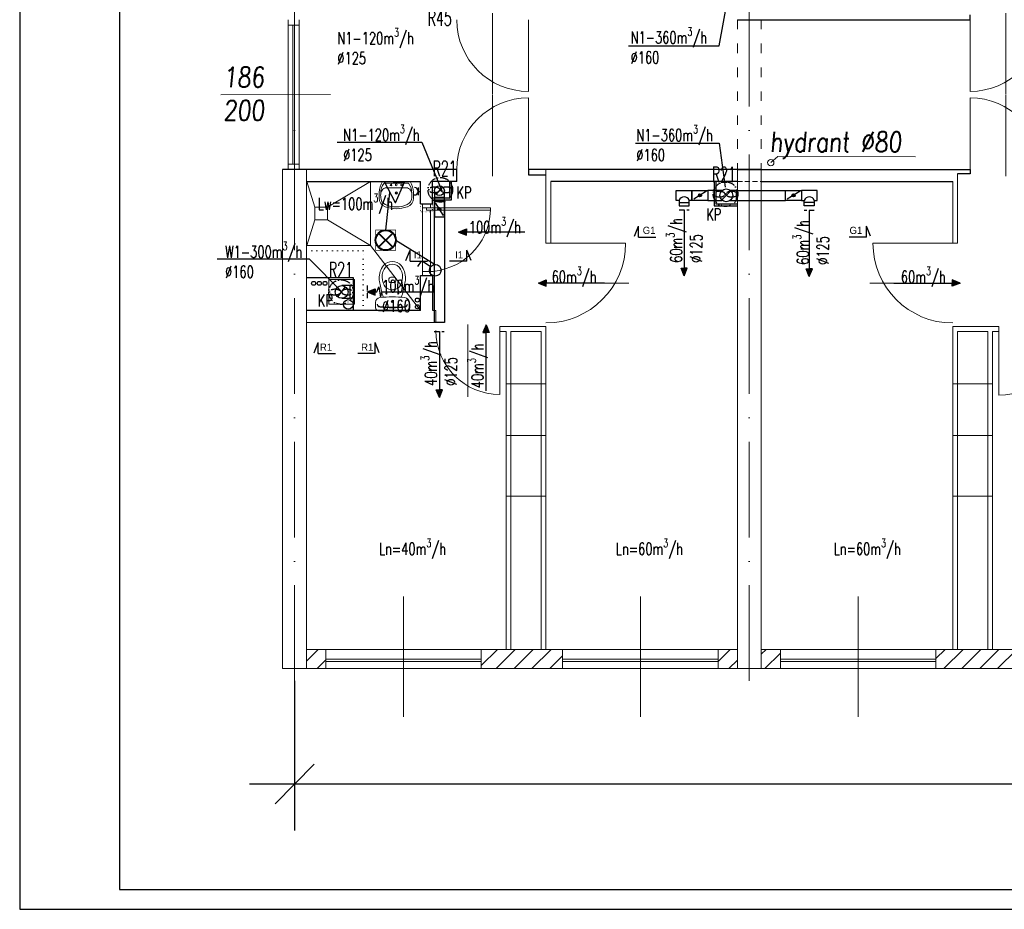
# Model space of a CAD drawing. Header units: millimetres. Extents: x -6513 to 30474, y -6915 to 65597.
# Tile 120 of 256: x -3136 to -1902, y 12377 to 13493. Entities that reach past the tile are written whole.
import ezdxf
from ezdxf.enums import TextEntityAlignment as Align

# ---------------------------------------------------------------- set-up
doc = ezdxf.new("R2010")
doc.units = ezdxf.units.MM
for name, pattern in [('ACAD_ISO03W100', [30, 12, -18]), ('ACAD_ISO10W100', [18, 12, -3, 0, -3]), ('DASHED', [19.05, 12.7, -6.35]), ('DOT', [6.35, 0, -6.35])]:
    doc.linetypes.add(name, pattern=pattern)
doc.layers.get('0').update_dxf_attribs({"color": 8})
for name, color, linetype in [('A200_General07', 8, 'Continuous'), ('A200_General08', 8, 'Continuous'), ('A270_text04', 8, 'Continuous'), ('A_obudowy', 8, 'Continuous'), ('DB_inst_pomocn', 8, 'Continuous'), ('DB_WM_nawiew-opis', 8, 'Continuous'), ('DB_WM_wywies-opis', 8, 'Continuous')]:
    doc.layers.add(name, color=color, linetype=linetype)
for name, color, linetype, lineweight in [('A_cienka', 8, 'Continuous', 5), ('A_linia przekroj', 8, 'Continuous', 25), ('A_osie', 8, 'ACAD_ISO10W100', 5), ('A_przerywana', 8, 'ACAD_ISO03W100', 5), ('A_widok', 8, 'Continuous', 13), ('A_Wymiary', 8, 'Continuous', 9), ('cieńkie', 8, 'Continuous', 9), ('DB-WM-nawiew-opis', 8, 'Continuous', 25), ('DB-WM-nawiew-opis-odnośnik', 8, 'Continuous', 30), ('DB-WM-wywiew-opis', 8, 'Continuous', 25), ('DB-WM-wywiew-opis-odnośnik', 8, 'Continuous', 30), ('DB_WM_nawiew', 8, 'Continuous', 30), ('DB_WM_wywiew', 8, 'Continuous', 30), ('DB_WM_ścianka nowa', 8, 'Continuous', 25), ('E_gniazda wtykowe', 1, 'Continuous', 30), ('E_oświetlenie', 1, 'Continuous', 30), ('E_technologia', 1, 'ACAD_ISO10W100', 30), ('noew ściany archwig', 8, 'Continuous', 9), ('R-TABELKA', 8, 'Continuous', 25), ('snitarne archwig nowe', 8, 'Continuous', 9), ('Stolarka ARCHWIG', 8, 'Continuous', 5), ('wyburzenia', 8, 'DOT', 20), ('Ściany ARCHWIG', 8, 'Continuous', 30)]:
    doc.layers.add(name, color=color, linetype=linetype, lineweight=lineweight)
doc.styles.add('BRH', font='txt')
doc.styles.add('ROMANSS', font='romans.shx', dxfattribs={"width": 0.8, "oblique": 5})
doc.styles.add('SIMPLEXD', font='SIMPLEX.SHX', dxfattribs={"width": 0.6})
doc.styles.get("Standard").update_dxf_attribs({"font": 'txt.shx', "width": 0.9})

# ---------------------------------------------------------------- blocks, each defined once
blk = doc.blocks.new('drzwi schem')
at = {"color": 252}
blk.add_line((0, 0), (0, 1), dxfattribs=at)
at = {"color": 252, "ltscale": 10}
blk.add_line((0.5, -0.093), (0.5, 1.04), dxfattribs=at)
at = {"color": 252}
blk.add_arc((0, 0), 1, 0, 90, dxfattribs=at)
blk = doc.blocks.new('klop oli 2')
at = {"layer": 'snitarne archwig nowe', "color": 252}
for p, q in [((0, 17.2), (0, 0)), ((3.8, 20.9), (10.5, 20.9)), ((0, -17.2), (0, 0)), ((3.8, 0), (3.8, 1)), ((3.8, 0), (3.8, -1)), ((38.9, 4.5), (37, 4.5)), ((38.9, -4.5), (37, -4.5)), ((3.8, -20.9), (10.5, -20.9))]:
    blk.add_line(p, q, dxfattribs=at)
for centre, radius in [((11.5, 0), 1.27), ((11.5, 0), 1.27), ((21.6, 7.5), 0.706), ((21.6, -7.5), 0.706)]:
    blk.add_circle(centre, radius, dxfattribs=at)
for centre, radius, start, end in [((3.8, 17.2), 3.76, 90, 180), ((144.9, 0), 141.2, 173.7281, 180), ((144.9, 0), 140.5, 173.6694, 180), ((8.4, 15), 3.76, 90, 173.7281), ((9, 15.1), 3.76, 100.2428, 173.7859), ((10.5, 14.9), 6.02, 6.7931, 90), ((-114.7, 0), 132.1, 0, 6.7931), ((80, -215.2), 235.3, 101.5744, 105.544), ((43.1, -10.6), 23.5, 101.6195, 117.4027), ((44.8, -39.8), 56.5, 94.3794, 102.2907), ((42.4, -7.4), 20.3, 60.8839, 101.6195), ((41.4, -8), 24.5, 51.2869, 92.3028), ((144.9, 0), 141.2, 180, 186.2719), ((144.9, 0), 140.5, 180, 186.3306), ((-114.7, 0), 132.1, 353.2069, 0), ((43.3, 0), 16.9, 173.7581, 180), ((43.3, 0), 16.9, 180, 186.2419), ((37.3, 0.7), 10.9, 117.4027, 173.7581), ((63.6, 0), 28.2, 173.3508, 180), ((63.6, 0), 28.2, 180, 186.6492), ((37, 3.1), 1.41, 90, 173.3508), ((38.9, 1.7), 2.82, 36.8699, 90), ((36.6, 0), 5.65, 0, 36.8699), ((36.6, 0), 5.65, 323.1301, 0), ((46.6, 0), 11.8, 0, 60.8839), ((46.6, 0), 11.8, 299.1161, 0), ((46.6, 0), 15.1, 0, 47.5638), ((46.6, 0), 15.1, 312.4362, 0), ((80, 215.2), 235.3, 254.456, 258.4256), ((37.3, -0.7), 10.9, 186.2419, 242.5973), ((43.1, 10.6), 23.5, 242.5973, 258.3805), ((37, -3.1), 1.41, 186.6492, 270), ((42.4, 7.4), 20.3, 258.3805, 299.1161), ((38.9, -1.7), 2.82, 270, 323.1301), ((41.4, 8), 24.5, 267.6972, 308.7131), ((3.8, -17.2), 3.76, 180, 270), ((8.4, -15), 3.76, 186.2719, 270), ((9, -15.1), 3.76, 186.2141, 259.7572), ((10.5, -14.9), 6.02, 270, 353.2069), ((44.8, 39.8), 56.5, 257.7093, 265.6206)]:
    blk.add_arc(centre, radius, start, end, dxfattribs=at)
blk = doc.blocks.new('umywalka oli2')
at = {"layer": 'snitarne archwig nowe', "color": 252}
for p, q in [((0, 17.6), (0, 0)), ((2, 15.4), (2, 0)), ((20.9, 21.6), (13.7, 21.6)), ((0, 0), (0, -17.6)), ((2, 0), (2, -15.4)), ((7.9, 0), (7.9, 10.8)), ((7.9, -10.8), (7.9, 0)), ((13.7, -21.6), (20.9, -21.6))]:
    blk.add_line(p, q, dxfattribs=at)
for centre, radius in [((4.1, 0), 1.11), ((4.5, 6.6), 0.994), ((14.5, 0), 1.48), ((14.5, 0), 0.946), ((4.5, -6.6), 0.994)]:
    blk.add_circle(centre, radius, dxfattribs=at)
for centre, radius, start, end in [((15.6, -9.9), 31.5, 93.3155, 119.5931), ((14.2, -1.1), 20.5, 88.5847, 126.5008), ((15.3, 12), 7.48, 91.7023, 188.8292), ((17.3, -1.9), 21.5, 82.9063, 97.0937), ((20.4, 10.2), 9.2, 23.1986, 92.7468), ((20.2, 9.5), 12.2, 20.9395, 86.4287), ((-1.2, 0), 33.1, 360, 24.6987), ((-3.2, 0), 37.4, 360, 21.6896), ((-1.2, 0), 33.1, 335.3013, 0), ((-3.2, 0), 37.4, 338.3104, 0), ((15.3, -12), 7.48, 171.1708, 268.2977), ((15.6, 9.9), 31.5, 240.4069, 266.6845), ((14.2, 1.1), 20.5, 233.4992, 271.4153), ((17.3, 1.9), 21.5, 262.9063, 277.0937), ((20.4, -10.2), 9.2, 267.2532, 336.8014), ((20.2, -9.5), 12.2, 273.5713, 339.0605)]:
    blk.add_arc(centre, radius, start, end, dxfattribs=at)
blk = doc.blocks.new('A$C2355049C')
at = {"layer": 'DB-WM-nawiew-opis-odnośnik'}
h = blk.add_hatch(color=256, dxfattribs=at)
h.paths.add_polyline_path([(0, -9.8), (3.9, -9.8), (0, 0)])
h.paths.add_polyline_path([(0, 0), (-3.9, -9.8), (0, -9.8)])
at = {"layer": 'DB-WM-nawiew-opis-odnośnik', "flags": 128}
for points in [[(0, 0), (-3.9, -9.8), (0, -9.8)], [(0, -82.9), (0, 0)], [(0, 0), (3.9, -9.8), (0, -9.8)]]:
    blk.add_lwpolyline(points, dxfattribs=at)
blk = doc.blocks.new('A$C620C4C60')
at = {"layer": 'DB-WM-wywiew-opis-odnośnik'}
h = blk.add_hatch(color=256, dxfattribs=at)
h.paths.add_polyline_path([(0, 0), (9.8, 3.9), (9.8, 0)])
h.paths.add_polyline_path([(9.8, 0), (9.8, -3.9), (0, 0)])
at = {"layer": 'DB-WM-wywiew-opis-odnośnik', "flags": 128}
for points in [[(0, 0), (9.8, 3.9), (9.8, 0)], [(0, 0), (12.1, 0)], [(0, 0), (9.8, -3.9), (9.8, 0)], [(12.1, 0), (14.4, -6.5), (16.6, 6.4), (18.9, 0)], [(18.9, 0), (82.9, 0)]]:
    blk.add_lwpolyline(points, dxfattribs=at)
blk = doc.blocks.new('A$C21C24CF4')
at = {"layer": 'DB_WM_nawiew'}
h = blk.add_hatch(color=256, dxfattribs=at)
edge = h.paths.add_edge_path()
edge.add_arc((10, -6.2), 2, 0, 360)
for points in [[(20, 0), (0, 0), (0, -12.5), (20, -12.5)], [(1.8, -11.4), (17.9, -1.3)]]:
    blk.add_lwpolyline(points, dxfattribs=at)
blk.add_circle((10, -6.2), 2, dxfattribs=at)
blk = doc.blocks.new('Sect Mk right')
at = {"layer": 'A200_General07', "color": 1}
for p, q in [((0.29, 7.48), (3.92, 6.01)), ((0, 6.01), (0, -0.21)), ((0, 6.01), (3.92, 6.01))]:
    blk.add_line(p, q, dxfattribs=at)
at = {"layer": 'A270_text04', "color": 0, "style": 'BRH'}
blk.add_attdef('-', text='', height=4.51, dxfattribs=at).set_placement((1.77, 1.49), align=Align.MIDDLE)
blk = doc.blocks.new('gw1')
at = {"layer": 'E_gniazda wtykowe'}
for p, q in [((99083.8, 55839.3), (99080.1, 55839.3)), ((99083.8, 55833.1), (99083.8, 55845.4))]:
    blk.add_line(p, q, dxfattribs=at)
blk.add_arc((99089.8, 55839), 6.04, 87.7958, 267.7958, dxfattribs=at)
blk = doc.blocks.new('raster')
at = {"layer": 'E_oświetlenie', "lineweight": 40}
for p, q in [((-21.2, 21.2), (21.2, -21.2)), ((21.2, 21.2), (-21.2, -21.2))]:
    blk.add_line(p, q, dxfattribs=at)
at = {"layer": 'E_oświetlenie', "const_width": 2}
blk.add_lwpolyline([(-30, -30), (30, -30), (30, 30), (-30, 30)], close=True, dxfattribs=at)
at = {"layer": 'E_oświetlenie', "lineweight": 40}
blk.add_circle((0, 0), 30, dxfattribs=at)

msp = doc.modelspace()

# ---------------------------------------------------------------- hatches: boundary and pattern name
at = {"layer": 'A_Wymiary'}
h = msp.add_hatch(dxfattribs=at)
h.set_pattern_fill('ANSI31', color=256, scale=5, style=0)
h.set_pattern_definition([(45, (-3028.741, 9584.855), (-11.22532, 11.22532), [])])
h.paths.add_polyline_path([(-2752.446, 12703.092), (-2776.446, 12703.092), (-2776.446, 12679.092), (-2752.446, 12679.092)])
h.paths.add_polyline_path([(-2455.446, 12703.092), (-2557.446, 12703.092), (-2557.446, 12679.092), (-2455.446, 12679.092)])
h.paths.add_polyline_path([(-2236.446, 12703.092), (-2260.446, 12703.092), (-2260.446, 12679.092), (-2236.446, 12679.092)])
h.paths.add_polyline_path([(-2182.446, 12703.092), (-2206.446, 12703.092), (-2206.446, 12679.092), (-2182.446, 12679.092)])
h.paths.add_polyline_path([(-1885.446, 12703.092), (-1987.446, 12703.092), (-1987.446, 12679.092), (-1885.446, 12679.092)])
h.paths.add_polyline_path([(-1315.446, 12703.092), (-1417.446, 12703.092), (-1417.446, 12679.934), (-1315.446, 12679.934)])
h.paths.add_polyline_path([(-1612.446, 12703.092), (-1636.446, 12703.092), (-1636.446, 12679.092), (-1612.446, 12679.092)])
h.paths.add_polyline_path([(-1666.446, 12703.092), (-1690.446, 12703.092), (-1690.446, 12679.092), (-1666.446, 12679.092)])
at = {"layer": 'DB_WM_nawiew'}
h = msp.add_hatch(color=256, dxfattribs=at)
edge = h.paths.add_edge_path()
edge.add_arc((-2283.289, 13272.727), 2, 0, 360)
h = msp.add_hatch(color=256, dxfattribs=at)
edge = h.paths.add_edge_path()
edge.add_arc((-2166.078, 13272.727), 2, 0, 360)

# ---------------------------------------------------------------- linework, layer by layer
at = {"layer": 'A_cienka'}
for p, q in [((-2799.544, 13493.092), (-2799.544, 13305.092)), ((-2785.544, 13493.092), (-2785.544, 13305.092)), ((-2799.544, 13486.195), (-2785.544, 13486.195)), ((-2793.544, 13486.195), (-2793.544, 13311.989)), ((-2791.544, 13486.195), (-2791.544, 13311.989)), ((-2883.874, 13398.971), (-2746.361, 13399.092)), ((-2185.849, 13321.301), (-2194.506, 13313.759)), ((-2012.938, 13321.059), (-2185.849, 13321.301)), ((-2799.544, 13311.989), (-2785.544, 13311.989)), ((-2476.446, 13036.387), (-2526.446, 13036.387)), ((-1966.446, 13036.387), (-1916.446, 13036.387)), ((-2476.446, 12971.578), (-2526.446, 12971.578)), ((-1966.446, 12971.578), (-1916.446, 12971.578)), ((-2476.446, 12895.497), (-2526.446, 12895.497)), ((-1966.446, 12895.497), (-1916.446, 12895.497)), ((-2776.446, 12703.092), (-2236.446, 12703.092)), ((-2206.446, 12703.092), (-1666.446, 12703.092)), ((-2557.446, 12691.092), (-2752.446, 12691.092)), ((-2455.446, 12691.092), (-2260.446, 12691.092)), ((-1987.446, 12691.092), (-2182.446, 12691.092)), ((-2776.446, 12679.092), (2360.554, 12679.092)), ((-2776.446, 12679.092), (7544.554, 12679.092)), ((-2557.446, 12688.092), (-2752.446, 12688.092)), ((-2455.446, 12688.092), (-2260.446, 12688.092)), ((-1987.446, 12688.092), (-2182.446, 12688.092))]:
    msp.add_line(p, q, dxfattribs=at)
at = {"layer": 'A_cienka', "ltscale": 10}
for p, q in [((-2654.946, 12618.693), (-2654.946, 12769.49)), ((-2357.946, 12618.693), (-2357.946, 12769.49)), ((-2084.946, 12618.693), (-2084.946, 12769.49))]:
    msp.add_line(p, q, dxfattribs=at)
at = {"layer": 'A_cienka'}
msp.add_circle((-2194.506, 13313.759), 4, dxfattribs=at)
at = {"layer": 'A_linia przekroj'}
for p, q in [((-2236.446, 13493.092), (-1944.661, 13493.092)), ((-1944.661, 13493.092), (-1944.661, 13499.092)), ((-2776.446, 13305.092), (-2806.446, 13305.092)), ((-2587.981, 13305.092), (-2776.446, 13305.092)), ((-2587.981, 13290.092), (-2587.981, 13305.092)), ((-2206.446, 13305.092), (-2498.232, 13305.092)), ((-2498.232, 13305.092), (-2498.232, 13298.577)), ((-2498.232, 13298.577), (-2476.446, 13298.577)), ((-2236.446, 13305.092), (-1944.661, 13305.092)), ((-1944.661, 13299.588), (-1960.446, 13299.588)), ((-1944.661, 13305.092), (-1944.661, 13299.588)), ((-2587.981, 13290.092), (-2618.446, 13290.092)), ((-2236.446, 13290.092), (-2470.446, 13290.092)), ((-2206.446, 13290.092), (-1966.446, 13290.092))]:
    msp.add_line(p, q, dxfattribs=at)
at = {"layer": 'A_obudowy', "linetype": 'ByBlock'}
for p, q in [((-2597.378, 13290.092), (-2597.378, 13269.092)), ((-2595.378, 13290.092), (-2595.378, 13266.592)), ((-2265.289, 13290.092), (-2265.289, 13259.735)), ((-2263.289, 13290.092), (-2263.289, 13262.235)), ((-2597.378, 13269.092), (-2618.446, 13269.092)), ((-2595.378, 13266.592), (-2618.446, 13266.592)), ((-2265.289, 13259.735), (-2236.446, 13259.735)), ((-2263.289, 13262.235), (-2236.446, 13262.235))]:
    msp.add_line(p, q, dxfattribs=at)
at = {"layer": 'A_osie', "ltscale": 10}
for p, q in [((-2791.446, 12663.649), (-2791.446, 14415.708)), ((-2221.446, 12663.649), (-2221.446, 14415.708))]:
    msp.add_line(p, q, dxfattribs=at)
at = {"layer": 'A_osie', "color": 252, "ltscale": 10}
msp.add_line((-2791.446, 12663.649), (-2791.446, 14177.457), dxfattribs=at)
msp.add_line((-2791.446, 12663.649), (-2791.446, 14177.457), dxfattribs=at)
at = {"layer": 'A_przerywana'}
for p, q in [((-2236.446, 13493.092), (-2236.446, 13305.092)), ((-2206.446, 13493.092), (-2206.446, 13305.092))]:
    msp.add_line(p, q, dxfattribs=at)
at = {"layer": 'A_przerywana', "color": 252}
for p, q in [((-2236.446, 13493.092), (-2236.446, 13305.092)), ((-2236.446, 13493.092), (-2236.446, 13305.092)), ((-2206.446, 13493.092), (-2206.446, 13305.092)), ((-2206.446, 13493.092), (-2206.446, 13305.092))]:
    msp.add_line(p, q, dxfattribs=at)
at = {"layer": 'A_przerywana', "linetype": 'DASHED', "ltscale": 0.5}
msp.add_line((-2236.446, 13290.092), (-2206.446, 13290.092), dxfattribs=at)
at = {"layer": 'A_widok', "ltscale": 5}
for p, q in [((-2806.446, 12679.092), (-2806.446, 13305.092)), ((-2776.446, 12679.092), (-2776.446, 13305.092)), ((-2476.446, 13305.092), (-2476.446, 13212.676)), ((-2236.446, 13305.092), (-2236.446, 13036.435)), ((-2206.446, 13305.092), (-2206.446, 13036.435)), ((-1960.446, 13299.588), (-1960.446, 13212.676)), ((-2470.446, 13290.092), (-2470.446, 13212.676)), ((-1966.446, 13290.092), (-1966.446, 13212.676)), ((-2476.446, 13212.676), (-2470.446, 13212.676)), ((-1966.446, 13212.676), (-1960.446, 13212.676)), ((-2236.446, 12679.092), (-2236.446, 13185.092)), ((-2206.446, 12679.092), (-2206.446, 13185.092)), ((-2614.353, 13128.092), (-2618.306, 13128.092)), ((-2614.353, 13113.092), (-2614.353, 13128.092)), ((-2614.353, 13113.092), (-2776.446, 13113.092)), ((-2476.446, 13108.092), (-2534.353, 13108.092)), ((-2534.353, 13108.092), (-2534.353, 13102.092)), ((-2526.446, 13102.092), (-2534.353, 13102.092)), ((-2526.446, 12703.092), (-2526.446, 13102.092)), ((-2520.446, 12703.092), (-2520.446, 13102.092)), ((-2482.446, 13102.092), (-2520.446, 13102.092)), ((-2482.446, 12703.092), (-2482.446, 13102.092)), ((-2476.446, 12703.092), (-2476.446, 13108.092)), ((-1966.446, 12703.092), (-1966.446, 13108.092)), ((-1966.446, 13108.092), (-1908.54, 13108.092)), ((-1960.446, 12703.092), (-1960.446, 13102.092)), ((-1960.446, 13102.092), (-1922.446, 13102.092)), ((-1922.446, 12703.092), (-1922.446, 13102.092)), ((-1916.446, 12703.092), (-1916.446, 13102.092)), ((-1916.446, 13102.092), (-1908.54, 13102.092)), ((-1908.54, 13108.092), (-1908.54, 13102.092)), ((-2806.446, 12679.092), (-2776.446, 12679.092)), ((-2236.446, 12679.092), (-2206.446, 12679.092))]:
    msp.add_line(p, q, dxfattribs=at)
at = {"layer": 'A_widok', "color": 252, "ltscale": 5}
msp.add_line((-2806.446, 12679.092), (-2776.446, 12679.092), dxfattribs=at)
at = {"layer": 'A_widok', "ltscale": 5}
for points in [[(-2776.446, 12703.092), (-2752.446, 12703.092), (-2752.446, 12679.092), (-2776.446, 12679.092)], [(-2557.446, 12679.092), (-2455.446, 12679.092), (-2455.446, 12703.092), (-2557.446, 12703.092)], [(-2236.446, 12703.092), (-2260.446, 12703.092), (-2260.446, 12679.092), (-2236.446, 12679.092)], [(-2206.446, 12703.092), (-2182.446, 12703.092), (-2182.446, 12679.092), (-2206.446, 12679.092)], [(-1987.446, 12679.092), (-1885.446, 12679.092), (-1885.446, 12703.092), (-1987.446, 12703.092)]]:
    msp.add_lwpolyline(points, close=True, dxfattribs=at)
at = {"layer": 'cieńkie'}
for p, q in [((-2748.446, 13167.092), (-2716.446, 13167.092)), ((-2748.446, 13136.092), (-2748.446, 13167.092)), ((-2745.946, 13167.092), (-2718.946, 13167.092)), ((-2716.446, 13167.092), (-2716.446, 13136.092)), ((-2716.446, 13136.092), (-2716.446, 13150.092)), ((-2748.446, 13136.092), (-2734.446, 13136.092)), ((-2716.446, 13136.092), (-2748.446, 13136.092)), ((-2739.446, 13136.092), (-2725.446, 13136.092))]:
    msp.add_line(p, q, dxfattribs=at)
at = {"layer": 'DB-WM-nawiew-opis'}
for points in [[(-2372.7, 13460.184), (-2259.295, 13460.184), (-2248.446, 13520.092)], [(-2737.986, 13339.295), (-2632.114, 13339.295), (-2606.946, 13278.592)], [(-2364.144, 13337.999), (-2259.295, 13337.999), (-2251.639, 13283.086)]]:
    msp.add_lwpolyline(points, dxfattribs=at)
at = {"layer": 'DB-WM-wywiew-opis'}
msp.add_lwpolyline([(-2888.682, 13192.919), (-2773.287, 13192.919), (-2732.446, 13151.592)], dxfattribs=at)
at = {"layer": 'DB_inst_pomocn'}
for centre, radius in [((-2767.576, 13162.38), 2.5), ((-2760.519, 13162.38), 2.5), ((-2753.349, 13162.38), 2.5), ((-2724.191, 13135.901), 6)]:
    msp.add_circle(centre, radius, dxfattribs=at)
at = {"layer": 'DB_WM_nawiew'}
for points in [[(-2613.815, 13273.683), (-2605.741, 13283.215)], [(-2613.815, 13273.683), (-2605.741, 13283.215)], [(-2616.196, 13278.592), (-2616.196, 13270.586), (-2603.696, 13270.586)], [(-2616.196, 13273.598), (-2616.196, 13265.592), (-2603.696, 13265.592)], [(-2603.696, 13270.586), (-2603.696, 13278.592)], [(-2603.696, 13265.592), (-2603.696, 13273.598)], [(-2312.989, 13278.977), (-2293.289, 13278.977), (-2293.289, 13266.477), (-2296.889, 13266.477)], [(-2309.389, 13266.477), (-2312.989, 13266.477), (-2312.989, 13278.977)], [(-2273.289, 13266.477), (-2293.289, 13266.477), (-2293.289, 13278.977), (-2273.289, 13278.977)], [(-2275.06, 13277.87), (-2291.181, 13267.794)], [(-2263.289, 13278.977), (-2273.289, 13278.977), (-2273.289, 13266.477), (-2255.283, 13266.477)], [(-2255.283, 13278.977), (-2263.289, 13278.977), (-2263.289, 13266.477)], [(-2256.051, 13267.177), (-2244.527, 13278.277)], [(-2245.295, 13266.477), (-2237.289, 13266.477), (-2237.289, 13278.977), (-2245.295, 13278.977)], [(-2237.289, 13278.977), (-2176.078, 13278.977)], [(-2156.078, 13266.477), (-2176.078, 13266.477), (-2176.078, 13278.977), (-2156.078, 13278.977)], [(-2157.849, 13277.87), (-2173.97, 13267.794)], [(-2136.378, 13278.977), (-2156.078, 13278.977), (-2156.078, 13266.477), (-2152.478, 13266.477)], [(-2139.978, 13266.477), (-2136.378, 13266.477), (-2136.378, 13278.977)], [(-2603.696, 13265.592), (-2603.696, 13113.092), (-2616.196, 13113.092), (-2616.196, 13265.592)], [(-2616.196, 13265.592), (-2603.696, 13265.592)], [(-2309.389, 13266.477), (-2309.389, 13263.727), (-2296.889, 13263.727), (-2296.889, 13266.477)], [(-2309.389, 13265.102), (-2309.389, 13259.735), (-2296.889, 13259.735), (-2296.889, 13265.102)], [(-2237.289, 13266.477), (-2176.078, 13266.477)], [(-2139.978, 13266.477), (-2139.978, 13263.727), (-2152.478, 13263.727), (-2152.478, 13266.477)], [(-2139.978, 13263.727), (-2139.978, 13259.735), (-2152.478, 13259.735), (-2152.478, 13263.727)]]:
    msp.add_lwpolyline(points, dxfattribs=at)
at = {"layer": 'DB_WM_nawiew', "linetype": 'DASHED', "ltscale": 0.5}
for points in [[(-2309.389, 13254.735), (-2296.889, 13254.735)], [(-2139.978, 13253.727), (-2152.478, 13253.727)], [(-2616.301, 13101.878), (-2603.801, 13101.878)]]:
    msp.add_lwpolyline(points, dxfattribs=at)
at = {"layer": 'DB_WM_nawiew'}
for centre in [(-2283.289, 13272.727), (-2166.078, 13272.727)]:
    msp.add_circle(centre, 2, dxfattribs=at)
for centre in [(-2303.139, 13264.247), (-2146.228, 13264.247)]:
    msp.add_arc(centre, 6.636, 19.636833, 160.363167, dxfattribs=at)
at = {"layer": 'DB_WM_wywies-opis'}
for p, q in [((-2815.913, 12509.675), (-2766.98, 12559.165)), ((-2847.854, 12534.42), (115.444, 12534.42))]:
    msp.add_line(p, q, dxfattribs=at)
msp.add_lwpolyline([(-2791.446, 12663.649), (-2791.446, 12475.933)], dxfattribs=at)
at = {"layer": 'DB_WM_wywiew'}
for points in [[(-2737.37, 13145.287), (-2727.523, 13157.897)], [(-2732.446, 13143.592), (-2721.646, 13143.592), (-2721.646, 13159.592), (-2732.446, 13159.592)], [(-2722.646, 13159.592), (-2717.646, 13159.592), (-2717.646, 13143.592), (-2722.646, 13143.592)]]:
    msp.add_lwpolyline(points, dxfattribs=at)
at = {"layer": 'DB_WM_wywiew', "linetype": 'DASHED', "ltscale": 0.5}
msp.add_lwpolyline([(-2700.418, 13159.592), (-2700.418, 13143.592)], dxfattribs=at)
at = {"layer": 'DB_WM_wywiew', "color": 240}
for centre, radius in [((-2609.946, 13278.592), 6.25), ((-2250.289, 13272.727), 8), ((-2250.289, 13272.727), 8)]:
    msp.add_circle(centre, radius, dxfattribs=at)
at = {"layer": 'DB_WM_wywiew', "color": 1}
msp.add_circle((-2732.446, 13151.592), 8, dxfattribs=at)
at = {"layer": 'DB_WM_ścianka nowa'}
msp.add_lwpolyline([(-2717.646, 13128.092), (-2717.646, 13169.092), (-2776.446, 13169.092)], dxfattribs=at)
at = {"layer": 'E_oświetlenie'}
for p, q in [((-2665.129, 13263.479), (-2678.67, 13289.532)), ((-2653.886, 13289.177), (-2678.67, 13289.532)), ((-2665.129, 13263.479), (-2678.67, 13289.532)), ((-2653.886, 13289.177), (-2678.67, 13289.532)), ((-2665.129, 13263.479), (-2653.886, 13289.177)), ((-2665.129, 13263.479), (-2653.886, 13289.177)), ((-2677.282, 13229.089), (-2671.899, 13276.506)), ((-2677.282, 13229.089), (-2671.899, 13276.506)), ((-2664.682, 13216.489), (-2615.102, 13186.08)), ((-2664.682, 13216.489), (-2615.102, 13186.08)), ((-2632.746, 13190.058), (-2637.447, 13183.282)), ((-2632.746, 13190.058), (-2637.447, 13183.282)), ((-2621.061, 13182.918), (-2631.353, 13190.058)), ((-2621.061, 13182.918), (-2631.353, 13190.058))]:
    msp.add_line(p, q, dxfattribs=at)
at = {"layer": 'E_oświetlenie', "const_width": 1.05}
msp.add_lwpolyline([(-2678.67, 13289.532), (-2665.129, 13263.479), (-2653.886, 13289.177)], close=True, dxfattribs=at)
msp.add_lwpolyline([(-2678.67, 13289.532), (-2665.129, 13263.479), (-2653.886, 13289.177)], close=True, dxfattribs=at)
at = {"layer": 'E_oświetlenie'}
msp.add_circle((-2615.102, 13178.785), 7.252, dxfattribs=at)
msp.add_circle((-2615.102, 13178.785), 7.252, dxfattribs=at)
at = {"layer": 'E_technologia'}
for p, q in [((-2610.006, 13281.077), (-2607.602, 13278.298)), ((-2607.602, 13281.077), (-2610.006, 13278.298)), ((-2252.389, 13275.685), (-2249.985, 13272.906)), ((-2249.985, 13275.685), (-2252.389, 13272.906)), ((-2734.373, 13152.785), (-2731.969, 13150.006)), ((-2731.969, 13152.785), (-2734.373, 13150.006))]:
    msp.add_line(p, q, dxfattribs=at)
for centre in [(-2608.804, 13279.688), (-2251.187, 13274.296), (-2733.171, 13151.395)]:
    msp.add_circle(centre, 15.427, dxfattribs=at)
for centre, start_param, end_param in [((-2616.431, 13279.688), 3.54986568, 9.01650493), ((-2601.177, 13279.688), 0.40827303, 5.87491228), ((-2258.814, 13274.296), 3.54986568, 9.01650493), ((-2243.56, 13274.296), 0.40827303, 5.87491228), ((-2740.798, 13151.395), 3.54986568, 9.01650493), ((-2725.544, 13151.395), 0.40827303, 5.87491228)]:
    msp.add_ellipse(centre, major_axis=(-7, 0), ratio=0.5, start_param=start_param, end_param=end_param, dxfattribs=at)
at = {"layer": 'R-TABELKA'}
for p, q in [((-3136.084, 14427.247), (-3136.084, 12377.163)), ((-3011.084, 14402.247), (-3011.084, 12402.163)), ((-3011.084, 12402.163), (8302.828, 12402.163)), ((-3136.084, 12377.163), (8327.828, 12377.163))]:
    msp.add_line(p, q, dxfattribs=at)
at = {"layer": 'snitarne archwig nowe'}
for points in [[(-2776.446, 13209.936), (-2696.29, 13209.936), (-2696.29, 13290.092)], [(-2766.29, 13257.936), (-2776.29, 13289.936)], [(-2750.29, 13257.936), (-2696.29, 13289.936)], [(-2766.29, 13241.936), (-2776.29, 13209.936)], [(-2750.29, 13241.936), (-2696.29, 13209.936)], [(-2696.29, 13209.936), (-2633.446, 13128.092)]]:
    msp.add_lwpolyline(points, dxfattribs=at)
msp.add_lwpolyline([(-2766.29, 13241.936), (-2750.29, 13241.936), (-2750.29, 13257.936), (-2766.29, 13257.936)], close=True, dxfattribs=at)
at = {"layer": 'Stolarka ARCHWIG'}
for p, q in [((-2625.946, 13254.092), (-2625.946, 13257.092)), ((-2625.946, 13257.092), (-2545.946, 13257.092)), ((-2545.946, 13257.092), (-2545.946, 13254.092)), ((-2545.946, 13254.092), (-2625.946, 13254.092))]:
    msp.add_line(p, q, dxfattribs=at)
for points in [[(-2625.946, 13262.092), (-2630.946, 13262.092), (-2630.946, 13257.092), (-2620.946, 13257.092), (-2620.946, 13262.092), (-2628.446, 13262.092)], [(-2630.946, 13176.975), (-2630.946, 13256.975)], [(-2620.946, 13253.975), (-2620.946, 13176.975)], [(-2625.946, 13177.092), (-2630.946, 13177.092), (-2630.946, 13172.092), (-2620.946, 13172.092), (-2620.946, 13177.092), (-2628.446, 13177.092)], [(-2625.946, 13177.092), (-2630.946, 13177.092), (-2630.946, 13172.092), (-2620.946, 13172.092), (-2620.946, 13177.092), (-2628.446, 13177.092)]]:
    msp.add_lwpolyline(points, dxfattribs=at)
msp.add_arc((-2625.292, 13256.471), 79.382, 269.527921, 358.282698, dxfattribs=at)
at = {"layer": 'wyburzenia'}
for p, q in [((-2705.446, 13203.092), (-2776.446, 13203.092)), ((-2705.446, 13128.092), (-2705.446, 13203.092))]:
    msp.add_line(p, q, dxfattribs=at)
at = {"layer": 'wyburzenia', "ltscale": 0.2}
msp.add_lwpolyline([(-2633.446, 13262.092), (-2618.446, 13262.092), (-2618.446, 13252.092), (-2633.446, 13252.092)], close=True, dxfattribs=at)
at = {"layer": 'Ściany ARCHWIG'}
for p, q in [((-2776.446, 13290.092), (-2633.446, 13290.092)), ((-2633.446, 13262.092), (-2633.446, 13290.092)), ((-2618.446, 13262.092), (-2618.446, 13290.092)), ((-2633.446, 13262.092), (-2618.446, 13262.092)), ((-2633.446, 13262.092), (-2618.446, 13262.092)), ((-2633.446, 13128.092), (-2633.446, 13172.092)), ((-2633.446, 13172.092), (-2618.446, 13172.092)), ((-2633.446, 13172.092), (-2618.446, 13172.092)), ((-2633.446, 13172.092), (-2618.446, 13172.092)), ((-2618.446, 13172.092), (-2618.446, 13128.092)), ((-2633.446, 13128.092), (-2776.446, 13128.092))]:
    msp.add_line(p, q, dxfattribs=at)
for centre in [(-2637.596, 13141.438), (-2637.596, 13132.921)]:
    msp.add_circle(centre, 2.5, dxfattribs=at)

# ---------------------------------------------------------------- block references
at = {"layer": 'A200_General08'}
ref = msp.add_blockref('Sect Mk right', (-2339.374, 13220.326), dxfattribs=dict(at, xscale=3.5, yscale=3.5, zscale=3.5, rotation=90))
ref.add_attrib('-', 'G1', dxfattribs={"layer": 'A270_text04', "color": 7, "height": 9, "style": 'BRH'}).set_placement((-2347.079, 13228.837), align=Align.MIDDLE)
ref = msp.add_blockref('Sect Mk right', (-2095.529, 13220.326), dxfattribs=dict(at, xscale=-3.5, yscale=3.5, zscale=3.5, rotation=270))
ref.add_attrib('-', 'G1', dxfattribs={"layer": 'A270_text04', "color": 7, "height": 9, "style": 'BRH'}).set_placement((-2087.824, 13228.837), align=Align.MIDDLE)
ref = msp.add_blockref('Sect Mk right', (-2625.692, 13190.152), dxfattribs=dict(at, xscale=3.5, yscale=3.5, zscale=3.5, rotation=90.00000000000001))
ref.add_attrib('-', 'I1', dxfattribs={"layer": 'A270_text04', "color": 7, "height": 9, "style": 'BRH'}).set_placement((-2636.906, 13198.172), align=Align.MIDDLE)
ref = msp.add_blockref('Sect Mk right', (-2596.375, 13190.152), dxfattribs=dict(at, xscale=-3.5, yscale=3.5, zscale=3.5, rotation=270))
ref.add_attrib('-', 'I1', dxfattribs={"layer": 'A270_text04', "color": 7, "height": 9, "style": 'BRH'}).set_placement((-2585.162, 13198.172), align=Align.MIDDLE)
ref = msp.add_blockref('Sect Mk right', (-2740.894, 13074.322), dxfattribs=dict(at, xscale=3.5, yscale=3.5, zscale=3.5, rotation=90.00000000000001))
ref.add_attrib('-', 'R1', dxfattribs={"layer": 'A270_text04', "color": 7, "height": 9, "style": 'BRH'}).set_placement((-2752.108, 13082.342), align=Align.MIDDLE)
ref = msp.add_blockref('Sect Mk right', (-2711.577, 13074.322), dxfattribs=dict(at, xscale=-3.5, yscale=3.5, zscale=3.5, rotation=270))
ref.add_attrib('-', 'R1', dxfattribs={"layer": 'A270_text04', "color": 7, "height": 9, "style": 'BRH'}).set_placement((-2700.363, 13082.342), align=Align.MIDDLE)
at = {"layer": 'A_cienka'}
for p, xscale, yscale, zscale, rotation in [((-2476.446, 13212.676), 100, 100, 100, 270), ((-1966.446, 13212.676), -100, 100, 100, 90), ((-2534.353, 13103.092), 80, 80, 80, 180), ((-1908.54, 13102.092), -80, 80, 80, 180)]:
    msp.add_blockref('drzwi schem', p, dxfattribs=dict(at, xscale=xscale, yscale=yscale, zscale=zscale, rotation=rotation))
at = {"layer": 'A_widok', "ltscale": 5, "yscale": 90, "zscale": 90, "rotation": 180}
for p, xscale in [((-2498.232, 13493.092), 90), ((-1944.661, 13493.092), -90)]:
    msp.add_blockref('drzwi schem', p, dxfattribs=dict(at, xscale=xscale))
at = {"layer": 'A_widok', "ltscale": 5, "yscale": 90, "zscale": 90}
for p, xscale in [((-2498.232, 13305.092), -90), ((-1944.661, 13305.092), 90)]:
    msp.add_blockref('drzwi schem', p, dxfattribs=dict(at, xscale=xscale))
at = {"layer": 'DB_WM_nawiew'}
for name, p, rotation in [('A$C21C24CF4', (-2616.196, 13245.592), 90), ('A$C2355049C', (-2303.139, 13171.8), 180), ('A$C2355049C', (-2585.941, 13226.743), 90), ('A$C2355049C', (-2485.725, 13162.676), 90), ('A$C2355049C', (-2609.946, 13019.156), 180)]:
    msp.add_blockref(name, p, dxfattribs=dict(at, rotation=rotation))
at = {"layer": 'DB_WM_nawiew', "xscale": -1}
for p, rotation in [((-2146.228, 13170.791), 180), ((-1957.168, 13162.676), 270)]:
    msp.add_blockref('A$C2355049C', p, dxfattribs=dict(at, rotation=rotation))
at = {"layer": 'DB_WM_nawiew'}
msp.add_blockref('A$C2355049C', (-2551.434, 13110.515), dxfattribs=at)
at = {"layer": 'DB_WM_wywiew', "xscale": -1, "rotation": 180}
msp.add_blockref('A$C620C4C60', (-2700.418, 13151.592), dxfattribs=at)
at = {"layer": 'E_oświetlenie', "xscale": 0.7875000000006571, "yscale": 0.7875000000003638, "zscale": 0.7874999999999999, "rotation": 178.7624398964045}
msp.add_blockref('gw1', (76323.484, 55555.548), dxfattribs=at)
msp.add_blockref('gw1', (76323.484, 55555.548), dxfattribs=at)
at = {"layer": 'E_oświetlenie', "lineweight": 40, "xscale": 0.4199999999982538, "yscale": 0.4200000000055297, "zscale": 0.4199999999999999, "rotation": 180}
msp.add_blockref('raster', (-2677.282, 13216.489), dxfattribs=at)
msp.add_blockref('raster', (-2677.282, 13216.489), dxfattribs=at)
at = {"layer": 'noew ściany archwig', "rotation": 270}
msp.add_blockref('umywalka oli2', (-2663.978, 13290.092), dxfattribs=at)
at = {"layer": 'snitarne archwig nowe', "rotation": 90}
msp.add_blockref('klop oli 2', (-2668.946, 13127.997), dxfattribs=at)

# ---------------------------------------------------------------- texts
at = {"layer": 'A_cienka', "char_height": 25, "attachment_point": 1, "style": 'ROMANSS'}
for s, insert, width in [('186\\P200', (-2880.679, 13433.55), 141.48479), ('hydrant %%C80', (-2195.976, 13352.219), 244.21995)]:
    msp.add_mtext(s, dxfattribs=dict(at, insert=insert, width=width))
at = {"layer": 'DB-WM-nawiew-opis', "char_height": 15, "attachment_point": 1}
for s, insert, width in [('\\A1;{\\Fsimplex|c238;\\W0.7;N1-120m\\H0.7x;\\S3^ ;\\H1.4286x;/h\\P%%C125}', (-2737.877, 13482.373), 37.14159), ('\\A1;{\\Fsimplex|c238;\\W0.7;N1-360m\\H0.7x;\\S3^ ;\\H1.4286x;/h\\P%%C160}', (-2370.221, 13483.372), 37.14159), ('\\A1;{\\Fsimplex|c238;\\W0.7;N1-120m\\H0.7x;\\S3^ ;\\H1.4286x;/h\\P%%C125}', (-2730.549, 13361.098), 37.14159), ('\\A1;{\\Fsimplex|c238;\\W0.7;N1-360m\\H0.7x;\\S3^ ;\\H1.4286x;/h\\P%%C160}', (-2363.07, 13360.968), 57.91205), ('\\A1;{\\Fsimplex|c238;\\W0.7;100m\\H0.7x;\\S3^ ;\\H1.4286x;/h}', (-2573.042, 13245.26), 37.14159), ('\\A1;{\\Fsimplex|c238;\\W0.7;60m\\H0.7x;\\S3^ ;\\H1.4286x;/h}', (-2469.23, 13183.208), 37.14159), ('\\A1;{\\Fsimplex|c238;\\W0.7;60m\\H0.7x;\\S3^ ;\\H1.4286x;/h}', (-2031.424, 13183.208), 37.14159)]:
    msp.add_mtext(s, dxfattribs=dict(at, insert=insert, width=width))
at = {"layer": 'DB-WM-nawiew-opis', "char_height": 15, "width": 37.14159, "attachment_point": 1, "rotation": 90}
for s, insert in [('\\A1;{\\Fsimplex|c238;\\W0.7;60m\\H0.7x;\\S3^ ;\\H1.4286x;/h\\P%%C125}', (-2325.72, 13188.144)), ('\\A1;{\\Fsimplex|c238;\\W0.7;60m\\H0.7x;\\S3^ ;\\H1.4286x;/h\\P%%C125}', (-2166.847, 13185.644)), ('\\A1;{\\Fsimplex|c238;\\W0.7;40m\\H0.7x;\\S3^ ;\\H1.4286x;/h\\P%%C125}', (-2633.098, 13033.852)), ('\\A1;{\\Fsimplex|c238;\\W0.7;40m\\H0.7x;\\S3^ ;\\H1.4286x;/h}', (-2574.676, 13030.838))]:
    msp.add_mtext(s, dxfattribs=dict(at, insert=insert))
at = {"layer": 'DB-WM-wywiew-opis', "color": 1, "char_height": 15, "width": 37.14159, "attachment_point": 1}
for insert in [(-2588.493, 13283.691), (-2275.431, 13256.246), (-2762.434, 13148.391)]:
    msp.add_mtext('{\\Fsimplex|c238;\\W0.7;KP}', dxfattribs=dict(at, insert=insert))
at = {"layer": 'DB-WM-wywiew-opis', "char_height": 15, "width": 37.14159, "attachment_point": 1}
for s, insert in [('\\A1;{\\Fsimplex|c238;\\W0.7;Lw=100m\\H0.7x;\\S3^ ;\\H1.4286x;/h}', (-2762.525, 13274.803)), ('\\A1;{\\Fsimplex|c238;\\W0.7;W1-300m\\H0.7x;\\S3^ ;\\H1.4286x;/h\\P%%C160}', (-2878.603, 13214.455)), ('\\A1;{\\Fsimplex|c238;\\W0.7;100m\\H0.7x;\\S3^ ;\\H1.4286x;/h\\P%%C160}', (-2681.791, 13171.57))]:
    msp.add_mtext(s, dxfattribs=dict(at, insert=insert))
at = {"layer": 'DB_WM_nawiew-opis', "char_height": 15, "width": 37.14159, "attachment_point": 1}
for s, insert in [('\\A1;{\\Fsimplex|c238;\\W0.7;Ln=40m\\H0.7x;\\S3^ ;\\H1.4286x;/h}', (-2685.693, 12841.843)), ('\\A1;{\\Fsimplex|c238;\\W0.7;Ln=60m\\H0.7x;\\S3^ ;\\H1.4286x;/h}', (-2388.693, 12841.843)), ('\\A1;{\\Fsimplex|c238;\\W0.7;Ln=60m\\H0.7x;\\S3^ ;\\H1.4286x;/h}', (-2115.693, 12841.843))]:
    msp.add_mtext(s, dxfattribs=dict(at, insert=insert))
at = {"layer": 'E_technologia', "style": 'SIMPLEXD', "width": 0.6}
for s, p in [('R45', (-2624.69, 13485.558)), ('R21', (-2618.517, 13296.891)), ('R21', (-2268.447, 13289.391)), ('R21', (-2748.518, 13169.859))]:
    msp.add_text(s, height=19.2, dxfattribs=at).set_placement(p)

doc.saveas('drawing.dxf')
